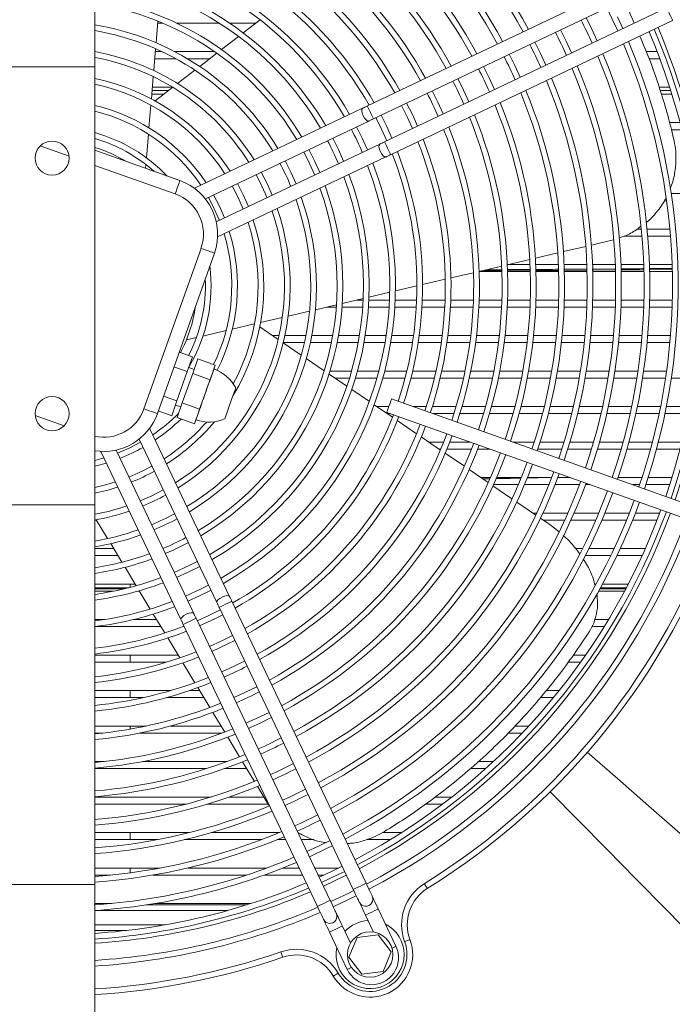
# Model space of a CAD drawing. Header units: millimetres. Extents: x -96593 to 66336, y -23969 to 7139.
# Tile 75 of 256: x -89873 to -89853, y -5280 to -5250. Entities that reach past the tile are written whole.
import ezdxf

# ---------------------------------------------------------------- set-up
doc = ezdxf.new("R2010")
doc.units = ezdxf.units.MM
doc.layers.add('mm_punktwstawienia', color=1, linetype='Continuous', lineweight=50)

# ---------------------------------------------------------------- blocks, each defined once
blk = doc.blocks.new('W_Z_TYLU')
at = {"color": 7, "linetype": 'Continuous', "lineweight": 13}
for p, q in [((315.888, 497.935), (315.888, 484.568)), ((335.427, 487.911), (325.494, 483.186)), ((325.708, 482.734), (335.642, 487.459)), ((336.029, 486.646), (326.095, 481.922)), ((318.053, 485.411), (318.117, 486.172)), ((318.288, 486.101), (318.111, 486.101)), ((320.278, 486.101), (318.777, 486.101)), ((321.561, 486.101), (320.643, 486.101)), ((321.715, 486.22), (321.12, 485.76)), ((326.31, 481.47), (336.243, 486.195)), ((333.397, 485.893), (333.2, 486.298)), ((334.49, 485.914), (334.3, 486.323)), ((332.494, 485.464), (332.296, 485.868)), ((333.586, 485.485), (333.397, 485.893)), ((320.956, 485.633), (320.357, 485.17)), ((331.591, 485.034), (331.393, 485.438)), ((332.683, 485.055), (332.494, 485.464)), ((317.97, 484.431), (318.035, 485.201)), ((318.026, 485.101), (318.254, 485.101)), ((318.704, 485.101), (320.107, 485.101)), ((335.314, 485.101), (335.697, 485.101)), ((318.748, 484.851), (318.005, 484.851)), ((319.944, 484.851), (319.151, 484.851)), ((320.191, 485.043), (319.587, 484.576)), ((330.688, 484.605), (330.49, 485.009)), ((331.78, 484.626), (331.591, 485.034)), ((335.792, 484.851), (335.415, 484.851)), ((315.888, 484.568), (312.888, 484.568)), ((315.888, 484.568), (315.888, 469.135)), ((319.42, 484.446), (318.809, 483.974)), ((329.785, 484.175), (329.586, 484.579)), ((330.876, 484.196), (330.688, 484.605)), ((317.886, 483.435), (317.952, 484.218)), ((328.882, 483.746), (328.683, 484.149)), ((329.973, 483.766), (329.785, 484.175)), ((317.911, 483.73), (318.494, 483.73)), ((317.921, 483.851), (318.626, 483.851)), ((318.64, 483.843), (318.019, 483.363)), ((327.979, 483.316), (327.78, 483.72)), ((329.07, 483.337), (328.882, 483.746)), ((335.767, 483.851), (336.14, 483.851)), ((335.809, 483.73), (336.178, 483.73)), ((318.327, 483.601), (317.9, 483.601)), ((336.218, 483.601), (335.85, 483.601)), ((317.8, 482.417), (317.867, 483.218)), ((325.325, 483.106), (319.4, 480.288)), ((327.076, 482.887), (326.876, 483.29)), ((328.166, 482.907), (327.979, 483.316)), ((319.786, 479.917), (325.54, 482.654)), ((326.173, 482.457), (325.973, 482.86)), ((327.263, 482.477), (327.076, 482.887)), ((325.309, 482.046), (325.109, 482.449)), ((326.359, 482.047), (326.173, 482.457)), ((336.137, 482.601), (336.503, 482.601)), ((336.566, 482.351), (336.201, 482.351)), ((317.71, 481.359), (317.781, 482.193)), ((324.472, 481.648), (324.27, 482.05)), ((325.495, 481.636), (325.309, 482.046)), ((314.984, 481.415), (313.965, 481.777)), ((315.888, 481.625), (318.889, 480.558)), ((325.926, 481.841), (320.172, 479.104)), ((323.634, 481.249), (323.432, 481.651)), ((324.657, 481.238), (324.472, 481.648)), ((320.217, 478.572), (326.141, 481.39)), ((322.796, 480.851), (322.593, 481.253)), ((323.818, 480.839), (323.634, 481.249)), ((318.721, 480.087), (315.888, 481.094)), ((317.679, 480.988), (317.691, 481.124)), ((321.958, 480.452), (321.754, 480.854)), ((322.979, 480.44), (322.796, 480.851)), ((321.12, 480.054), (320.915, 480.454)), ((322.141, 480.041), (321.958, 480.452)), ((320.283, 479.655), (320.075, 480.055)), ((321.301, 479.642), (321.12, 480.054)), ((336.197, 480.101), (336.676, 480.101)), ((320.462, 479.242), (320.283, 479.655)), ((336.031, 479.851), (335.956, 479.851)), ((334.996, 478.851), (335.142, 478.851)), ((335.343, 478.851), (336.146, 478.851)), ((334.055, 478.444), (334.157, 478.476)), ((335.165, 478.601), (334.532, 478.601)), ((336.168, 478.601), (335.365, 478.601)), ((317.624, 472.518), (319.633, 478.172)), ((332.398, 478.056), (333.187, 478.241)), ((333.384, 478.287), (334.055, 478.444)), ((320.104, 478.004), (318.095, 472.351)), ((330.421, 477.593), (331.213, 477.779)), ((331.41, 477.825), (332.201, 478.01)), ((329.43, 477.361), (330.223, 477.547)), ((330.456, 477.601), (331.221, 477.601)), ((331.422, 477.601), (332.222, 477.601)), ((332.413, 477.435), (333.216, 477.442)), ((332.423, 477.601), (333.223, 477.601)), ((333.411, 477.443), (334.214, 477.45)), ((333.423, 477.601), (334.224, 477.601)), ((334.424, 477.601), (335.225, 477.601)), ((335.425, 477.601), (336.225, 477.601)), ((335.426, 477.459), (336.212, 477.467)), ((328.435, 477.129), (329.231, 477.315)), ((330.23, 477.351), (329.43, 477.351)), ((330.218, 477.381), (329.497, 477.377)), ((329.67, 477.418), (330.215, 477.421)), ((331.229, 477.387), (330.421, 477.383)), ((330.422, 477.422), (331.226, 477.427)), ((331.231, 477.351), (330.43, 477.351)), ((332.231, 477.351), (331.431, 477.351)), ((333.217, 477.402), (332.414, 477.396)), ((333.232, 477.351), (332.431, 477.351)), ((334.214, 477.41), (333.413, 477.404)), ((334.232, 477.351), (333.432, 477.351)), ((335.232, 477.351), (334.432, 477.351)), ((336.213, 477.427), (335.426, 477.42)), ((336.232, 477.351), (335.432, 477.351)), ((326.481, 476.671), (327.238, 476.848)), ((327.438, 476.895), (328.236, 477.082)), ((324.608, 476.233), (325.345, 476.405)), ((325.547, 476.453), (326.28, 476.624)), ((323.661, 476.011), (324.404, 476.185)), ((324.398, 476.101), (324.047, 476.101)), ((325.328, 476.101), (324.599, 476.101)), ((325.115, 476.351), (325.343, 476.351)), ((326.258, 476.101), (325.529, 476.101)), ((325.543, 476.351), (326.271, 476.351)), ((327.216, 476.101), (326.459, 476.101)), ((326.472, 476.351), (327.228, 476.351)), ((328.218, 476.101), (327.417, 476.101)), ((327.429, 476.351), (328.229, 476.351)), ((329.219, 476.101), (328.418, 476.101)), ((328.429, 476.351), (329.23, 476.351)), ((330.22, 476.101), (329.419, 476.101)), ((329.43, 476.351), (330.23, 476.351)), ((331.221, 476.101), (330.421, 476.101)), ((330.43, 476.351), (331.231, 476.351)), ((332.222, 476.101), (331.422, 476.101)), ((331.431, 476.351), (332.231, 476.351)), ((333.223, 476.101), (332.423, 476.101)), ((332.431, 476.351), (333.232, 476.351)), ((334.224, 476.101), (333.423, 476.101)), ((333.432, 476.351), (334.232, 476.351)), ((335.225, 476.101), (334.424, 476.101)), ((334.432, 476.351), (335.232, 476.351)), ((336.225, 476.101), (335.425, 476.101)), ((335.432, 476.351), (336.232, 476.351)), ((321.73, 475.559), (322.495, 475.738)), ((322.703, 475.787), (323.455, 475.963)), ((320.735, 475.326), (321.518, 475.51)), ((322.351, 474.968), (321.703, 475.411)), ((319.119, 474.948), (319.472, 475.031)), ((319.702, 475.084), (320.516, 475.275)), ((322.156, 475.101), (322.382, 475.101)), ((322.586, 475.101), (323.329, 475.101)), ((323.533, 475.101), (324.273, 475.101)), ((324.476, 475.101), (325.214, 475.101)), ((325.416, 475.101), (326.152, 475.101)), ((326.355, 475.101), (327.118, 475.101)), ((327.32, 475.101), (328.127, 475.101)), ((328.329, 475.101), (329.135, 475.101)), ((329.336, 475.101), (330.141, 475.101)), ((330.342, 475.101), (331.147, 475.101)), ((331.348, 475.101), (332.152, 475.101)), ((332.353, 475.101), (333.157, 475.101)), ((333.358, 475.101), (334.161, 475.101)), ((334.362, 475.101), (335.165, 475.101)), ((335.365, 475.101), (336.168, 475.101)), ((323.166, 474.412), (322.528, 474.848)), ((323.276, 474.851), (322.529, 474.851)), ((324.225, 474.851), (323.481, 474.851)), ((325.17, 474.851), (324.429, 474.851)), ((326.113, 474.851), (325.374, 474.851)), ((327.082, 474.851), (326.315, 474.851)), ((328.093, 474.851), (327.284, 474.851)), ((329.103, 474.851), (328.295, 474.851)), ((330.111, 474.851), (329.305, 474.851)), ((331.119, 474.851), (330.313, 474.851)), ((332.126, 474.851), (331.32, 474.851)), ((333.132, 474.851), (332.327, 474.851)), ((334.137, 474.851), (333.333, 474.851)), ((335.142, 474.851), (334.338, 474.851)), ((336.146, 474.851), (335.343, 474.851)), ((319.335, 474.347), (318.864, 474.515)), ((319.335, 474.347), (319.151, 473.831)), ((319.151, 473.831), (318.68, 473.998)), ((319.39, 473.906), (319.202, 473.973)), ((319.523, 474.281), (319.34, 473.764)), ((320.135, 474.063), (319.523, 474.281)), ((320.135, 474.063), (320.044, 473.804)), ((320.087, 473.924), (320.135, 474.063)), ((323.971, 473.863), (323.34, 474.294)), ((319.151, 473.831), (318.784, 472.797)), ((319.34, 473.764), (318.972, 472.73)), ((319.951, 473.546), (319.34, 473.764)), ((320.044, 473.804), (319.951, 473.546)), ((324.77, 473.319), (324.144, 473.745)), ((324.177, 473.851), (324.936, 473.851)), ((325.144, 473.851), (325.897, 473.851)), ((326.104, 473.851), (326.883, 473.851)), ((327.089, 473.851), (327.909, 473.851)), ((328.114, 473.851), (328.932, 473.851)), ((329.136, 473.851), (329.952, 473.851)), ((330.155, 473.851), (330.969, 473.851)), ((331.172, 473.851), (331.984, 473.851)), ((332.187, 473.851), (332.998, 473.851)), ((333.2, 473.851), (334.01, 473.851)), ((334.212, 473.851), (335.021, 473.851)), ((335.223, 473.851), (336.031, 473.851)), ((324.861, 473.601), (324.355, 473.601)), ((325.829, 473.601), (325.071, 473.601)), ((326.82, 473.601), (326.037, 473.601)), ((327.851, 473.601), (327.027, 473.601)), ((328.878, 473.601), (328.057, 473.601)), ((329.901, 473.601), (329.083, 473.601)), ((330.922, 473.601), (330.106, 473.601)), ((331.94, 473.601), (331.126, 473.601)), ((332.956, 473.601), (332.143, 473.601)), ((333.97, 473.601), (333.159, 473.601)), ((334.983, 473.601), (334.173, 473.601)), ((335.995, 473.601), (335.186, 473.601)), ((336.676, 473.601), (336.197, 473.601)), ((318.784, 472.797), (318.313, 472.964)), ((319.769, 473.029), (319.584, 472.513)), ((325.563, 472.778), (324.941, 473.202)), ((318.784, 472.797), (318.6, 472.28)), ((318.733, 472.654), (318.922, 472.587)), ((318.972, 472.73), (318.789, 472.213)), ((319.584, 472.513), (318.972, 472.73)), ((326.376, 472.223), (325.733, 472.662)), ((325.821, 472.601), (326.249, 472.601)), ((336.756, 469.168), (326.344, 472.868)), ((327.095, 472.601), (327.57, 472.601)), ((327.78, 472.601), (328.617, 472.601)), ((328.826, 472.601), (329.658, 472.601)), ((329.865, 472.601), (330.693, 472.601)), ((330.9, 472.601), (331.725, 472.601)), ((331.931, 472.601), (332.753, 472.601)), ((332.958, 472.601), (333.778, 472.601)), ((333.983, 472.601), (334.8, 472.601)), ((335.005, 472.601), (335.821, 472.601)), ((336.025, 472.601), (336.676, 472.601)), ((313.791, 472.288), (314.81, 471.926)), ((318.6, 472.28), (318.129, 472.448)), ((319.493, 472.254), (319.4, 471.996)), ((319.584, 472.513), (319.493, 472.254)), ((326.177, 472.397), (336.589, 468.697)), ((326.305, 472.351), (326.188, 472.351)), ((328.54, 472.351), (327.798, 472.351)), ((329.586, 472.351), (328.75, 472.351)), ((330.626, 472.351), (329.794, 472.351)), ((331.662, 472.351), (330.834, 472.351)), ((332.693, 472.351), (331.868, 472.351)), ((333.721, 472.351), (332.899, 472.351)), ((334.747, 472.351), (333.927, 472.351)), ((335.77, 472.351), (334.952, 472.351)), ((336.676, 472.351), (335.974, 472.351)), ((319.4, 471.996), (318.789, 472.213)), ((319.4, 471.996), (319.45, 472.134)), ((327.223, 471.646), (326.545, 472.107)), ((320.642, 465.914), (317.824, 471.839)), ((317.454, 471.454), (320.19, 465.699)), ((328.066, 471.07), (327.392, 471.53)), ((327.654, 471.351), (328.182, 471.351)), ((328.397, 471.351), (329.119, 471.351)), ((330.612, 471.351), (331.37, 471.351)), ((331.58, 471.351), (332.418, 471.351)), ((332.627, 471.351), (333.461, 471.351)), ((333.669, 471.351), (334.5, 471.351)), ((334.707, 471.351), (335.535, 471.351)), ((335.741, 471.351), (336.566, 471.351)), ((316.108, 471.023), (318.926, 465.098)), ((319.378, 465.313), (316.641, 471.067)), ((328.08, 471.101), (328.02, 471.101)), ((328.908, 470.496), (328.235, 470.955)), ((329.158, 471.101), (328.296, 471.101)), ((329.823, 471.101), (329.373, 471.101)), ((332.34, 471.101), (331.498, 471.101)), ((333.387, 471.101), (332.55, 471.101)), ((334.43, 471.101), (333.596, 471.101)), ((335.468, 471.101), (334.638, 471.101)), ((336.503, 471.101), (335.675, 471.101)), ((316.217, 470.794), (315.888, 470.704)), ((329.748, 469.923), (329.076, 470.381)), ((329.486, 470.101), (329.827, 470.101)), ((329.556, 470.054), (329.8, 470.058)), ((330.586, 469.351), (329.916, 469.809)), ((330.808, 469.851), (329.935, 469.851)), ((330.045, 470.101), (330.913, 470.101)), ((331.89, 469.851), (331.026, 469.851)), ((331.117, 470.084), (331.884, 470.101)), ((331.129, 470.101), (331.988, 470.101)), ((332.963, 469.851), (332.105, 469.851)), ((332.202, 470.101), (332.637, 470.101)), ((333.34, 469.851), (333.177, 469.851)), ((334.327, 470.101), (335.169, 470.101)), ((335.087, 469.851), (334.834, 469.851)), ((336.14, 469.851), (335.298, 469.851)), ((335.38, 470.101), (336.218, 470.101)), ((312.888, 469.135), (315.888, 469.135)), ((315.888, 469.135), (315.888, 455.768)), ((331.423, 468.781), (330.754, 469.237)), ((331.319, 468.851), (331.456, 468.851)), ((331.677, 468.851), (332.555, 468.851)), ((332.773, 468.851), (333.642, 468.851)), ((333.859, 468.851), (334.721, 468.851)), ((334.936, 468.851), (335.792, 468.851)), ((315.953, 468.601), (315.888, 468.601)), ((315.945, 468.614), (316.345, 467.953)), ((331.919, 468.442), (331.59, 468.666)), ((332.443, 468.601), (331.685, 468.601)), ((332.244, 468.191), (331.919, 468.442)), ((333.537, 468.601), (332.662, 468.601)), ((334.621, 468.601), (333.754, 468.601)), ((335.697, 468.601), (334.837, 468.601)), ((316.454, 467.773), (316.849, 467.119)), ((315.888, 467.601), (316.558, 467.601)), ((332.827, 467.601), (333.074, 467.601)), ((333.297, 467.601), (334.184, 467.601)), ((334.404, 467.601), (335.282, 467.601)), ((316.709, 467.351), (315.888, 467.351)), ((334.065, 467.351), (333.173, 467.351)), ((335.17, 467.351), (334.287, 467.351)), ((316.957, 466.941), (317.349, 466.293)), ((315.888, 466.351), (317.314, 466.351)), ((317.138, 466.351), (317.138, 466.236)), ((333.498, 466.351), (333.55, 466.351)), ((333.778, 466.351), (334.683, 466.351)), ((315.888, 466.222), (317.086, 466.222)), ((316.91, 466.179), (315.888, 466.179)), ((316.555, 466.101), (315.888, 466.101)), ((317.465, 466.101), (317.409, 466.101)), ((317.457, 466.115), (317.846, 465.471)), ((334.552, 466.101), (333.64, 466.101)), ((334.593, 466.179), (333.683, 466.179)), ((333.707, 466.222), (334.615, 466.222)), ((325.447, 455.812), (320.722, 465.746)), ((317.953, 465.295), (318.356, 464.629)), ((320.271, 465.531), (324.995, 455.597)), ((315.888, 465.101), (316.234, 465.101)), ((317.252, 465.101), (318.07, 465.101)), ((324.183, 455.211), (319.458, 465.144)), ((333.501, 465.101), (333.986, 465.101)), ((318.221, 464.851), (315.893, 464.851)), ((319.006, 464.93), (323.731, 454.996)), ((333.834, 464.851), (333.399, 464.851)), ((318.462, 464.453), (318.886, 463.752)), ((315.888, 463.851), (318.826, 463.851)), ((318.421, 463.601), (315.888, 463.601)), ((317.138, 463.851), (317.138, 463.601)), ((318.992, 463.577), (319.415, 462.878)), ((333.004, 463.601), (332.566, 463.601)), ((332.751, 463.851), (333.18, 463.851)), ((315.888, 462.601), (318.568, 462.601)), ((317.138, 462.601), (317.138, 462.351)), ((319.23, 462.601), (319.582, 462.601)), ((319.521, 462.703), (319.943, 462.006)), ((331.793, 462.601), (332.25, 462.601)), ((317.595, 462.351), (315.888, 462.351)), ((319.734, 462.351), (318.421, 462.351)), ((332.048, 462.351), (331.59, 462.351)), ((320.048, 461.832), (320.469, 461.137)), ((315.888, 461.351), (317.702, 461.351)), ((317.138, 461.351), (317.138, 461.242)), ((318.555, 461.351), (320.339, 461.351)), ((330.692, 461.351), (331.177, 461.351)), ((316.169, 461.101), (315.888, 461.101)), ((320.377, 461.101), (317.478, 461.101)), ((320.574, 460.963), (320.994, 460.269)), ((330.943, 461.101), (330.447, 461.101)), ((315.888, 460.101), (316.224, 460.101)), ((317.574, 460.101), (320.558, 460.101)), ((321.099, 460.095), (321.518, 459.402)), ((329.404, 460.101), (329.931, 460.101)), ((319.832, 459.851), (315.888, 459.851)), ((321.246, 459.851), (320.455, 459.851)), ((329.657, 459.851), (329.122, 459.851)), ((321.623, 459.229), (321.98, 458.639)), ((315.888, 458.851), (319.986, 458.851)), ((320.626, 458.851), (321.851, 458.851)), ((327.876, 458.851), (328.464, 458.851)), ((319.107, 458.601), (315.888, 458.601)), ((322.007, 458.601), (319.852, 458.601)), ((321.98, 458.639), (322.042, 458.553)), ((328.138, 458.601), (327.545, 458.601)), ((315.888, 457.601), (319.233, 457.601)), ((318.101, 457.351), (315.888, 457.351)), ((317.138, 457.601), (317.138, 457.351)), ((321.769, 457.351), (319.053, 457.351)), ((319.996, 457.601), (322.399, 457.601)), ((322.611, 457.351), (322.317, 457.351)), ((323.617, 457.351), (323.164, 457.351)), ((326.299, 457.351), (325.474, 457.351)), ((326.028, 457.601), (326.699, 457.601)), ((315.888, 456.351), (318.194, 456.351)), ((317.138, 456.351), (317.138, 456.183)), ((319.17, 456.351), (321.95, 456.351)), ((322.51, 456.351), (323.086, 456.351)), ((323.64, 456.351), (324.482, 456.351)), ((316.431, 456.101), (315.888, 456.101)), ((321.234, 456.101), (317.931, 456.101)), ((323.205, 456.101), (321.848, 456.101)), ((323.957, 456.101), (323.759, 456.101)), ((315.888, 455.768), (312.888, 455.768)), ((315.888, 455.768), (315.888, 448.051)), ((324.288, 454.989), (325.101, 455.375)), ((315.888, 455.101), (316.48, 455.101)), ((317.701, 455.051), (321.236, 455.051)), ((318.015, 455.101), (321.393, 455.101)), ((326.499, 453.6), (325.877, 454.909)), ((320.563, 454.851), (315.888, 454.851)), ((325.425, 454.694), (325.71, 454.095)), ((315.888, 454.351), (318.374, 454.351)), ((324.897, 453.708), (324.612, 454.308)), ((315.888, 454.151), (317.005, 454.151)), ((324.161, 454.093), (324.784, 452.783)), ((325.131, 453.9), (324.844, 453.207)), ((325.875, 453.998), (325.131, 453.9)), ((326.332, 453.402), (325.875, 453.998)), ((324.844, 453.207), (325.3, 452.611)), ((326.044, 452.709), (326.332, 453.402)), ((325.3, 452.611), (326.044, 452.709))]:
    blk.add_line(p, q, dxfattribs=at)
at = {"color": 7, "linetype": 'Continuous', "lineweight": 13, "flags": 128}
for points in [[(333.922, 486.641), (334.12, 486.237), (334.309, 485.829)], [(336.029, 486.646), (336.037, 486.629), (336.06, 486.58), (336.095, 486.507), (336.136, 486.421), (336.177, 486.334), (336.212, 486.261), (336.235, 486.212), (336.243, 486.195)], [(325.54, 482.654), (325.499, 482.656), (325.449, 482.692), (325.396, 482.757), (325.348, 482.84), (325.314, 482.929), (325.297, 483.011), (325.301, 483.073), (325.325, 483.106), (325.325, 483.106)], [(325.494, 483.186), (325.472, 483.176), (325.451, 483.165), (325.429, 483.155), (325.408, 483.145), (325.387, 483.135), (325.366, 483.125), (325.345, 483.115), (325.325, 483.106)], [(325.708, 482.734), (325.7, 482.752), (325.677, 482.801), (325.642, 482.874), (325.601, 482.96), (325.56, 483.047), (325.525, 483.12), (325.502, 483.169), (325.494, 483.186), (325.494, 483.186)], [(326.695, 483.204), (326.895, 482.801), (327.082, 482.391)], [(325.54, 482.654), (325.56, 482.664), (325.581, 482.674), (325.601, 482.684), (325.623, 482.694), (325.644, 482.704), (325.665, 482.714), (325.687, 482.724), (325.708, 482.734)], [(325.792, 482.774), (325.992, 482.371), (326.179, 481.961)], [(325.926, 481.841), (325.902, 481.809), (325.898, 481.747), (325.915, 481.665), (325.95, 481.576), (325.997, 481.492), (326.05, 481.428), (326.101, 481.392), (326.141, 481.39)], [(326.095, 481.922), (326.073, 481.911), (326.052, 481.901), (326.03, 481.891), (326.009, 481.881), (325.988, 481.871), (325.967, 481.861), (325.947, 481.851), (325.926, 481.841)], [(326.095, 481.922), (326.103, 481.904), (326.126, 481.856), (326.161, 481.782), (326.202, 481.696), (326.243, 481.609), (326.278, 481.536), (326.302, 481.487), (326.31, 481.47), (326.31, 481.47)], [(323.251, 481.565), (323.453, 481.163), (323.637, 480.753)], [(326.141, 481.39), (326.161, 481.4), (326.182, 481.409), (326.203, 481.419), (326.224, 481.429), (326.245, 481.439), (326.267, 481.45), (326.288, 481.46), (326.31, 481.47)], [(318.889, 480.558), (318.886, 480.549), (318.876, 480.523), (318.861, 480.479), (318.84, 480.42), (318.814, 480.349), (318.785, 480.268), (318.754, 480.179), (318.721, 480.087)], [(321.573, 480.767), (321.778, 480.366), (321.96, 479.955)], [(320.734, 480.368), (320.94, 479.968), (321.121, 479.556)], [(319.894, 479.969), (320.102, 479.569), (320.281, 479.156)], [(319.633, 478.172), (319.724, 478.139), (319.813, 478.108), (319.894, 478.079), (319.966, 478.053), (320.024, 478.032), (320.068, 478.017), (320.095, 478.007), (320.104, 478.004)], [(320.044, 473.804), (320.021, 473.739), (319.993, 473.662), (319.962, 473.574), (319.928, 473.477), (319.89, 473.372), (319.851, 473.261), (319.81, 473.146), (319.769, 473.029)], [(320.087, 473.924), (320.084, 473.917), (320.076, 473.894), (320.062, 473.856), (320.044, 473.804)], [(319.769, 473.029), (319.727, 472.912), (319.686, 472.798), (319.647, 472.687), (319.61, 472.582), (319.575, 472.484), (319.544, 472.396), (319.516, 472.319), (319.493, 472.254)], [(320.857, 473.256), (320.851, 473.239), (320.833, 473.189), (320.805, 473.108), (320.767, 473.003), (320.724, 472.88), (320.676, 472.745), (320.627, 472.609), (320.581, 472.479), (320.54, 472.364), (320.507, 472.27), (320.484, 472.204), (320.472, 472.17), (320.47, 472.166)], [(326.201, 472.466), (326.228, 472.542), (326.26, 472.633), (326.293, 472.723), (326.32, 472.799), (326.338, 472.85), (326.344, 472.868)], [(317.624, 472.518), (317.715, 472.485), (317.804, 472.454), (317.885, 472.425), (317.957, 472.4), (318.015, 472.379), (318.059, 472.363), (318.086, 472.354), (318.095, 472.351)], [(319.493, 472.254), (319.475, 472.202), (319.461, 472.165), (319.453, 472.142), (319.45, 472.134)], [(326.177, 472.397), (326.183, 472.415), (326.201, 472.466)], [(317.505, 471.345), (317.106, 471.137), (316.692, 470.958)], [(315.888, 470.498), (315.944, 470.512), (316.304, 470.611)], [(316.619, 469.948), (316.319, 469.858), (315.888, 469.753)], [(318.304, 469.666), (317.903, 469.462), (317.491, 469.28)], [(318.375, 467.421), (318.649, 467.542), (319.188, 467.808)], [(319.501, 467.15), (319.238, 467.016), (318.688, 466.763)], [(318.774, 466.583), (319.184, 466.768), (319.587, 466.969)], [(319.899, 466.311), (319.643, 466.181), (319.087, 465.925)], [(319.173, 465.744), (319.583, 465.93), (319.985, 466.131)], [(320.19, 465.699), (320.192, 465.74), (320.228, 465.79), (320.293, 465.844), (320.376, 465.891), (320.466, 465.926), (320.548, 465.942), (320.609, 465.938), (320.642, 465.914)], [(320.19, 465.699), (320.2, 465.679), (320.21, 465.659), (320.22, 465.638), (320.23, 465.617), (320.24, 465.595), (320.25, 465.574), (320.26, 465.552), (320.271, 465.531)], [(320.271, 465.531), (320.288, 465.539), (320.337, 465.562), (320.41, 465.597), (320.496, 465.638), (320.583, 465.679), (320.656, 465.714), (320.705, 465.737), (320.722, 465.746), (320.722, 465.746)], [(320.722, 465.746), (320.712, 465.767), (320.702, 465.789), (320.691, 465.81), (320.681, 465.831), (320.671, 465.853), (320.661, 465.873), (320.652, 465.894), (320.642, 465.914)], [(319.378, 465.313), (319.345, 465.337), (319.283, 465.341), (319.201, 465.324), (319.112, 465.29), (319.029, 465.242), (318.964, 465.189), (318.928, 465.138), (318.926, 465.098)], [(319.458, 465.144), (319.448, 465.166), (319.437, 465.187), (319.427, 465.209), (319.417, 465.23), (319.407, 465.251), (319.397, 465.272), (319.387, 465.293), (319.378, 465.313)], [(320.31, 465.447), (319.907, 465.247), (319.498, 465.061)], [(318.926, 465.098), (318.936, 465.078), (318.946, 465.057), (318.956, 465.036), (318.966, 465.015), (318.976, 464.994), (318.986, 464.973), (318.996, 464.951), (319.006, 464.93)], [(319.458, 465.144), (319.441, 465.136), (319.392, 465.113), (319.319, 465.078), (319.232, 465.037), (319.146, 464.996), (319.073, 464.961), (319.024, 464.938), (319.006, 464.93)], [(319.584, 464.88), (320.146, 465.14), (320.396, 465.267)], [(320.74, 464.544), (320.337, 464.344), (319.927, 464.157)], [(320.013, 463.976), (320.582, 464.24), (320.826, 464.363)], [(321.17, 463.64), (320.603, 463.364), (320.357, 463.254)], [(321.6, 462.737), (321.026, 462.458), (320.787, 462.35)], [(322.029, 461.833), (321.451, 461.553), (321.217, 461.447)], [(322.459, 460.93), (321.875, 460.647), (321.646, 460.544)], [(339.711, 454.784), (338.678, 455.684), (337.658, 456.573), (336.515, 457.569), (335.395, 458.545), (334.301, 459.499), (333.236, 460.427)], [(322.889, 460.027), (322.3, 459.742), (322.076, 459.64)], [(323.318, 459.123), (322.725, 458.837), (322.506, 458.737)], [(331.93, 459.039), (332.915, 458.039), (333.926, 457.013), (334.961, 455.962), (336.017, 454.89), (337.09, 453.8), (338.179, 452.694), (339.279, 451.577), (340.388, 450.451)], [(323.748, 458.22), (323.15, 457.932), (322.935, 457.834)], [(324.178, 457.317), (323.773, 457.119), (323.365, 456.93)], [(323.451, 456.75), (324.058, 457.035), (324.263, 457.136)], [(324.607, 456.414), (324.203, 456.216), (323.794, 456.027)], [(323.88, 455.846), (324.491, 456.133), (324.693, 456.233)], [(324.757, 456.098), (324.657, 456.048), (323.945, 455.711)], [(324.995, 455.597), (325.013, 455.605), (325.062, 455.629), (325.135, 455.664), (325.221, 455.705), (325.308, 455.746), (325.381, 455.781), (325.43, 455.804), (325.447, 455.812)], [(324.995, 455.597), (325.037, 455.509), (325.078, 455.424), (325.115, 455.346), (325.147, 455.278), (325.174, 455.222), (325.194, 455.18), (325.206, 455.154), (325.21, 455.146)], [(325.662, 455.361), (325.658, 455.369), (325.645, 455.395), (325.626, 455.437), (325.599, 455.493), (325.566, 455.561), (325.529, 455.639), (325.489, 455.724), (325.447, 455.812)], [(327.604, 455.63), (327.602, 455.634), (327.596, 455.643), (327.586, 455.659), (327.573, 455.68), (327.557, 455.706), (327.539, 455.735), (327.519, 455.767), (327.498, 455.8)], [(325.015, 455.556), (324.817, 455.458), (324.202, 455.169)], [(325.877, 454.909), (325.835, 454.997), (325.794, 455.082), (325.757, 455.16), (325.725, 455.228), (325.698, 455.284), (325.678, 455.326), (325.666, 455.352), (325.662, 455.361)], [(324.183, 455.211), (324.166, 455.203), (324.117, 455.179), (324.043, 455.144), (323.957, 455.103), (323.871, 455.062), (323.797, 455.027), (323.748, 455.004), (323.731, 454.996)], [(323.731, 454.996), (323.773, 454.908), (323.813, 454.823), (323.851, 454.745), (323.883, 454.677), (323.91, 454.621), (323.93, 454.579), (323.942, 454.553), (323.946, 454.544)], [(324.398, 454.759), (324.393, 454.768), (324.381, 454.794), (324.361, 454.835), (324.335, 454.891), (324.302, 454.96), (324.265, 455.038), (324.225, 455.123), (324.183, 455.211)], [(325.21, 455.146), (325.214, 455.137), (325.227, 455.111), (325.246, 455.07), (325.273, 455.014), (325.306, 454.945), (325.343, 454.867), (325.383, 454.782), (325.425, 454.694)], [(325.425, 454.694), (325.442, 454.702), (325.491, 454.726), (325.564, 454.761), (325.651, 454.802), (325.737, 454.843), (325.81, 454.878), (325.859, 454.901), (325.877, 454.909)], [(324.612, 454.308), (324.57, 454.396), (324.53, 454.48), (324.493, 454.559), (324.46, 454.627), (324.434, 454.683), (324.414, 454.725), (324.402, 454.751), (324.398, 454.759)], [(323.946, 454.544), (323.95, 454.536), (323.962, 454.51), (323.982, 454.468), (324.009, 454.412), (324.041, 454.344), (324.079, 454.266), (324.119, 454.181), (324.161, 454.093)], [(324.612, 454.308), (324.595, 454.299), (324.546, 454.276), (324.473, 454.241), (324.387, 454.2), (324.3, 454.159), (324.227, 454.124), (324.178, 454.101), (324.161, 454.093)], [(326.355, 453.531), (326.36, 453.533), (326.433, 453.568), (326.482, 453.591), (326.499, 453.6)], [(326.992, 453.831), (326.989, 453.829), (326.978, 453.825), (326.961, 453.819), (326.938, 453.81), (326.909, 453.8), (326.877, 453.787), (326.842, 453.774), (326.805, 453.761)], [(322.511, 453.208), (322.51, 453.212), (322.506, 453.222), (322.5, 453.24), (322.492, 453.263), (322.482, 453.292), (322.471, 453.325), (322.459, 453.36), (322.446, 453.397)], [(324.928, 452.852), (324.923, 452.85), (324.85, 452.815), (324.801, 452.792), (324.784, 452.783)], [(324.293, 452.547), (324.296, 452.549), (324.306, 452.555), (324.322, 452.564), (324.344, 452.576), (324.37, 452.592), (324.4, 452.609), (324.432, 452.628), (324.466, 452.648)]]:
    blk.add_lwpolyline(points, dxfattribs=at)
at = {"color": 7, "linetype": 'Continuous', "lineweight": 13}
for centre, radius in [((314.388, 481.351), 0.6), ((314.388, 472.351), 0.6), ((325.588, 453.304), 0.8)]:
    blk.add_circle(centre, radius, dxfattribs=at)
for centre, radius, start, end in [((314.388, 476.851), 18.85, 28.3265, 69.6779), ((314.388, 476.851), 19.05, 28.2962, 69.6858), ((314.388, 476.851), 18.05, 28.4546, 69.6442), ((314.388, 476.851), 17.85, 28.4885, 69.6353), ((314.388, 476.851), 17.05, 28.6318, 69.5976), ((314.388, 476.851), 16.85, 28.6697, 69.5877), ((314.388, 476.851), 15.85, 28.8739, 69.534), ((314.388, 476.851), 16.05, 28.831, 69.5453), ((314.388, 476.851), 14.85, 29.1056, 69.4732), ((314.388, 476.851), 15.05, 29.0567, 69.486), ((314.388, 476.851), 14.05, 29.3147, 69.4182), ((314.388, 476.851), 13.85, 29.3708, 69.47), ((314.388, 476.851), 12.85, 29.6774, 69.323), ((314.388, 476.851), 13.05, 29.6123, 69.3401), ((314.388, 476.851), 12.094, 29.943, 82.8754), ((314.388, 476.851), 11.894, 30.0189, 82.755), ((314.388, 476.851), 11.166, 30.3182, 82.28), ((314.388, 476.851), 10.966, 30.4074, 82.1383), ((314.388, 476.851), 10.239, 30.7616, 81.5756), ((314.388, 476.851), 10.039, 30.868, 81.4065), ((314.388, 476.851), 20.85, 24.2011, 26.6744), ((314.388, 476.851), 9.311, 31.2939, 80.7292), ((314.388, 476.851), 9.111, 31.4229, 80.5238), ((314.388, 476.851), 19.85, 24.1388, 26.7367), ((314.388, 476.851), 22.85, 341.0646, 23.055), ((314.388, 476.851), 23.05, 341.0592, 23.0757), ((314.388, 476.851), 23.2, 341.0552, 23.0909), ((314.388, 476.851), 22.05, 341.0874, 22.9685), ((314.388, 476.851), 8.383, 31.9446, 79.6926), ((314.388, 476.851), 18.85, 24.0698, 26.8057), ((314.388, 476.851), 21.85, 341.0933, 22.9459), ((314.388, 476.851), 8.183, 32.1044, 79.4378), ((314.388, 476.851), 24.8, 301.9142, 18.9613), ((314.388, 476.851), 25, 301.9142, 18.9613), ((314.388, 476.851), 17.85, 23.9932, 26.8823), ((314.388, 476.851), 20.85, 341.111, 22.8263), ((314.388, 476.851), 21.05, 341.1182, 22.8511), ((314.388, 476.851), 16.85, 23.9074, 26.9681), ((314.388, 476.851), 19.85, 341.1594, 22.6946), ((314.388, 476.851), 20.05, 341.1522, 22.722), ((314.388, 476.851), 7.455, 32.7585, 78.3931), ((314.388, 476.851), 15.85, 23.8109, 27.0646), ((314.388, 476.851), 18.85, 341.1976, 22.549), ((314.388, 476.851), 19.05, 341.1897, 22.5793), ((314.388, 476.851), 7.255, 32.9614, 78.0686), ((314.388, 476.851), 18.05, 341.2313, 22.4208), ((314.388, 476.851), 14.85, 23.7013, 27.1742), ((314.388, 476.851), 17.85, 341.2087, 22.387), ((314.388, 476.851), 6.528, 33.8059, 76.7153), ((314.388, 476.851), 6.328, 34.0724, 76.2874), ((314.388, 476.851), 16.85, 341.2878, 22.2058), ((314.388, 476.851), 17.05, 341.2779, 22.2437), ((314.388, 476.851), 15.85, 341.3415, 22.0016), ((314.388, 476.851), 16.05, 341.3302, 22.0445), ((314.388, 476.851), 11.894, 23.2695, 27.606), ((314.388, 476.851), 14.85, 341.4023, 21.7699), ((314.388, 476.851), 15.05, 341.3895, 21.8188), ((314.388, 476.851), 5.6, 43.6722, 74.4632), ((314.388, 476.851), 5.4, 48.2461, 73.8724), ((314.388, 476.851), 10.966, 23.086, 27.7895), ((314.388, 476.851), 14.05, 341.4573, 21.5608), ((314.388, 476.851), 5.1, 59.0729, 72.7888), ((314.388, 476.851), 13.85, 341.472, 21.5047), ((314.388, 476.851), 12.85, 341.5525, 21.1981), ((314.388, 476.851), 13.05, 341.5354, 21.2632), ((314.388, 476.851), 11.894, 300.0189, 20.8566), ((314.388, 476.851), 12.094, 299.943, 20.9325), ((314.388, 476.851), 9.111, 22.6067, 28.2688), ((318.219, 478.674), 2, 340.4377, 70.4377), ((314.388, 476.851), 10.966, 300.4074, 20.4681), ((314.388, 476.851), 11.166, 300.3182, 20.5573), ((314.388, 476.851), 10.039, 300.868, 20.0075), ((314.388, 476.851), 10.239, 300.7616, 20.1139), ((318.219, 478.674), 1.5, 340.4377, 70.4377), ((314.388, 476.851), 9.111, 301.4229, 19.4526), ((314.388, 476.851), 9.311, 301.2939, 19.5816), ((314.388, 476.851), 8.383, 301.9446, 18.9309), ((314.388, 476.851), 8.183, 302.1044, 18.7711), ((314.388, 476.851), 7.455, 328.717, 18.117), ((314.388, 476.851), 7.255, 331.5995, 17.9141), ((314.388, 476.851), 6.328, 334.0588, 16.8031), ((314.388, 476.851), 6.528, 332.9091, 17.0696), ((314.388, 476.851), 5.6, 329.5937, 7.2032), ((314.388, 476.851), 5.4, 332.9571, 2.6294), ((314.388, 476.851), 5.1, 332.5143, 351.8026), ((319.618, 472.605), 1.4, 27.7056, 70.4377), ((316.21, 473.02), 1.5, 257.5906, 340.4377), ((316.21, 473.02), 2, 260.7251, 340.4377), ((314.388, 476.851), 6.328, 304.0724, 314.7008), ((314.388, 476.851), 12.85, 299.6774, 339.323), ((314.388, 476.851), 13.05, 299.6123, 339.3401), ((314.388, 476.851), 6.528, 303.8059, 314.0915), ((314.388, 476.851), 7.255, 302.9614, 318.6269), ((314.388, 476.851), 7.455, 302.7585, 320.0632), ((319.919, 473.453), 1.4, 250.4377, 293.1699), ((314.388, 476.851), 13.85, 299.3708, 339.4035), ((314.388, 476.851), 14.05, 299.3147, 339.4182), ((314.388, 476.851), 14.85, 299.1056, 339.4732), ((314.388, 476.851), 15.05, 299.0567, 339.486), ((314.388, 476.851), 15.85, 298.8739, 339.534), ((314.388, 476.851), 16.05, 298.831, 339.5453), ((314.388, 476.851), 6.528, 291.4848, 299.3907), ((314.388, 476.851), 16.85, 298.6697, 339.5877), ((314.388, 476.851), 17.05, 298.6318, 339.5976), ((314.388, 476.851), 7.255, 291.8818, 298.9936), ((314.388, 476.851), 17.85, 298.4885, 339.6353), ((314.388, 476.851), 18.05, 298.4546, 339.6442), ((314.388, 476.851), 7.455, 291.9774, 298.8981), ((314.388, 476.851), 18.85, 298.3265, 339.6779), ((314.388, 476.851), 19.05, 298.2962, 339.6858), ((314.388, 476.851), 19.85, 298.1809, 339.7161), ((314.388, 476.851), 20.05, 298.1535, 339.7233), ((314.388, 476.851), 7.455, 281.6069, 288.117), ((314.388, 476.851), 8.383, 292.3607, 298.5148), ((314.388, 476.851), 20.85, 298.0492, 339.7507), ((314.388, 476.851), 21.05, 298.0244, 339.7573), ((314.388, 476.851), 21.85, 297.9296, 339.7822), ((314.388, 476.851), 22.05, 297.907, 339.7881), ((314.388, 476.851), 8.383, 280.2265, 288.9309), ((314.388, 476.851), 8.183, 280.5622, 288.7711), ((314.388, 476.851), 9.111, 292.6067, 298.2688), ((314.388, 476.851), 22.85, 297.8205, 339.8109), ((314.388, 476.851), 23.05, 297.7998, 339.8163), ((314.388, 476.851), 23.2, 297.7846, 339.8203), ((314.388, 476.851), 9.311, 292.6675, 298.208), ((314.388, 476.851), 23.8, 297.7254, 339.8359), ((314.388, 476.851), 24, 297.7063, 339.8409), ((314.388, 476.851), 9.111, 279.4762, 289.4526), ((314.388, 476.851), 9.311, 279.2708, 289.5816), ((314.388, 476.851), 10.039, 292.8624, 298.007), ((314.388, 476.851), 10.039, 278.5935, 290.0075), ((314.388, 476.851), 10.239, 278.4244, 290.1139), ((314.388, 476.851), 10.966, 277.8617, 290.4681), ((314.388, 476.851), 11.166, 277.72, 290.5573), ((314.388, 476.851), 11.894, 277.245, 290.8566), ((314.388, 476.851), 12.094, 277.1513, 290.9325), ((314.388, 476.851), 12.85, 276.7033, 291.1981), ((314.388, 476.851), 13.05, 276.6001, 291.2632), ((314.388, 476.851), 13.85, 276.2174, 291.5047), ((314.388, 476.851), 14.05, 276.1285, 291.5608), ((314.388, 476.851), 15.05, 293.7244, 297.1511), ((314.388, 476.851), 14.85, 275.7972, 291.7699), ((314.388, 476.851), 15.05, 275.7199, 291.8188), ((314.388, 476.851), 16.05, 293.8312, 297.0443), ((314.388, 476.851), 15.85, 275.4303, 292.0016), ((314.388, 476.851), 16.05, 275.3624, 292.0445), ((314.388, 476.851), 17.05, 293.9254, 296.9501), ((314.388, 476.851), 16.85, 275.1072, 292.2058), ((314.388, 476.851), 17.05, 275.0471, 292.2437), ((314.388, 476.851), 18.05, 294.0092, 296.8663), ((314.388, 476.851), 17.85, 274.8204, 292.387), ((314.388, 476.851), 18.05, 274.7668, 292.4208), ((314.388, 476.851), 19.05, 294.0842, 296.7913), ((314.388, 476.851), 18.85, 274.5641, 292.549), ((314.388, 476.851), 19.05, 274.5161, 292.5793), ((314.388, 476.851), 20.05, 294.1517, 296.7238), ((314.388, 476.851), 19.85, 274.3337, 292.6983), ((314.388, 476.851), 20.05, 274.2904, 292.722), ((314.388, 476.851), 21.05, 294.2128, 296.6627), ((314.388, 476.851), 20.85, 274.1255, 292.8263), ((314.388, 476.851), 21.05, 274.0862, 292.8511), ((314.388, 476.851), 21.85, 273.8909, 292.9459), ((314.388, 476.851), 22.05, 273.8732, 292.9685), ((314.388, 476.851), 22.85, 273.7639, 293.055), ((314.388, 476.851), 23.05, 273.7312, 293.0757), ((328.397, 454.357), 1.7, 121.9142, 200.5448), ((328.397, 454.357), 1.5, 121.9142, 200.5448), ((314.388, 476.851), 23.2, 273.7071, 293.0909), ((325.436, 455.253), 0.25, 205.4377, 25.4377), ((314.388, 476.851), 23.8, 273.6135, 293.1501), ((314.388, 476.851), 24, 273.5833, 293.1692), ((324.172, 454.652), 0.25, 205.4377, 25.4377), ((325.588, 453.304), 1.2, 93.4134, 137.4621), ((325.588, 453.304), 1.2, 0, 63.0962), ((325.588, 453.304), 1.5, 210.3307, 20.5448), ((325.588, 453.304), 1.2, 167.7793, 0), ((325.588, 453.304), 1.3, 210.3307, 20.5448), ((325.641, 453.192), 0.95, 205.4377, 25.4377), ((314.388, 476.851), 24.8, 273.4676, 288.9613), ((314.388, 476.851), 25, 273.4398, 288.9613), ((322.998, 451.789), 1.7, 30.3307, 108.9613), ((322.998, 451.789), 1.5, 30.3307, 108.9613)]:
    blk.add_arc(centre, radius, start, end, dxfattribs=at)
for points, knots in [([(334.892, 486.101), (334.79, 486.334), (334.667, 486.614), (334.53, 486.874), (334.506, 486.919)], [0, 0, 0, 0, 0.829037, 1, 1, 1, 1]), ([(336.28, 482.044), (336.212, 482.318), (336.076, 482.866), (335.805, 483.768), (335.485, 484.705), (335.219, 485.347), (335.094, 485.648)], [0, 0, 0, 0, 0.218746, 0.438339, 0.736828, 1, 1, 1, 1]), ([(336.158, 480.278), (336.167, 480.298), (336.248, 480.469), (336.323, 480.821), (336.372, 481.274), (336.352, 481.686), (336.304, 481.925), (336.28, 482.044)], [0, 0, 0, 0, 0.037685, 0.315706, 0.593705, 0.796849, 1, 1, 1, 1]), ([(335.313, 479.081), (335.318, 479.084), (335.46, 479.186), (335.686, 479.453), (335.918, 479.75), (336.001, 479.936), (336.015, 479.967)], [0, 0, 0, 0, 0.014744, 0.464333, 0.911355, 1, 1, 1, 1]), ([(334.36, 478.541), (334.406, 478.555), (334.601, 478.614), (334.86, 478.744), (335.05, 478.888), (335.116, 478.938)], [0, 0, 0, 0, 0.16881, 0.709223, 1, 1, 1, 1]), ([(331.418, 477.428), (331.548, 477.429), (331.816, 477.43), (332.083, 477.433), (332.221, 477.434)], [0, 0, 0, 0, 0.484763, 1, 1, 1, 1]), ([(334.417, 477.451), (334.671, 477.453), (334.937, 477.455), (335.202, 477.457), (335.213, 477.457)], [0, 0, 0, 0, 0.959956, 1, 1, 1, 1]), ([(332.221, 477.394), (332.085, 477.393), (331.818, 477.391), (331.55, 477.389), (331.418, 477.389)], [0, 0, 0, 0, 0.508482, 1, 1, 1, 1]), ([(335.213, 477.418), (335.204, 477.418), (334.94, 477.415), (334.675, 477.413), (334.419, 477.411)], [0, 0, 0, 0, 0.033999, 1, 1, 1, 1]), ([(319.951, 473.546), (319.932, 473.492), (319.872, 473.32), (319.81, 473.147), (319.769, 473.029)], [0, 0, 0, 0, 0.313708, 1, 1, 1, 1]), ([(330.022, 470.062), (330.147, 470.064), (330.439, 470.069), (330.73, 470.076), (330.896, 470.079)], [0, 0, 0, 0, 0.429579, 1, 1, 1, 1]), ([(332.968, 467.428), (332.876, 467.549), (332.703, 467.776), (332.49, 467.972), (332.391, 468.064)], [0, 0, 0, 0, 0.53413, 1, 1, 1, 1]), ([(333.513, 466.297), (333.491, 466.385), (333.433, 466.616), (333.291, 466.933), (333.149, 467.15), (333.097, 467.23)], [0, 0, 0, 0, 0.279725, 0.732306, 1, 1, 1, 1]), ([(333.307, 464.673), (333.363, 464.772), (333.476, 464.971), (333.575, 465.321), (333.615, 465.666), (333.584, 465.904), (333.572, 466.001)], [0, 0, 0, 0, 0.254568, 0.509137, 0.800352, 1, 1, 1, 1]), ([(326.091, 457.635), (326.331, 457.784), (326.81, 458.083), (327.585, 458.62), (328.409, 459.242), (329.27, 459.964), (330.083, 460.718), (330.844, 461.495), (331.545, 462.283), (332.189, 463.079), (332.783, 463.88), (333.132, 464.408), (333.307, 464.673)], [0, 0, 0, 0, 0.075987, 0.152268, 0.255956, 0.359649, 0.466079, 0.572516, 0.678323, 0.784138, 0.892066, 1, 1, 1, 1]), ([(323.043, 457.601), (323.175, 457.532), (323.457, 457.383), (323.789, 457.273), (323.983, 457.252), (324.008, 457.249)], [0, 0, 0, 0, 0.434858, 0.927226, 1, 1, 1, 1]), ([(324.779, 457.216), (324.833, 457.218), (325.053, 457.226), (325.387, 457.314), (325.773, 457.456), (325.985, 457.575), (326.091, 457.635)], [0, 0, 0, 0, 0.1154446, 0.4748008, 0.7373962, 1, 1, 1, 1])]:
    blk.add_open_spline(points, degree=3, knots=knots, dxfattribs=at)
blk = doc.blocks.new('A$C2E197AD3')
at = {"color": 252, "lineweight": 13, "xscale": 0.8500000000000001, "yscale": 0.8500000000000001, "zscale": 0.8500000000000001}
blk.add_blockref('W_Z_TYLU', (1233.613, 1496.992), dxfattribs=at)

msp = doc.modelspace()

# ---------------------------------------------------------------- block references
at = {"layer": 'mm_punktwstawienia', "lineweight": 60}
msp.add_blockref('A$C2E197AD3', (-91372.404, -7160.741), dxfattribs=at)

doc.saveas('drawing.dxf')
